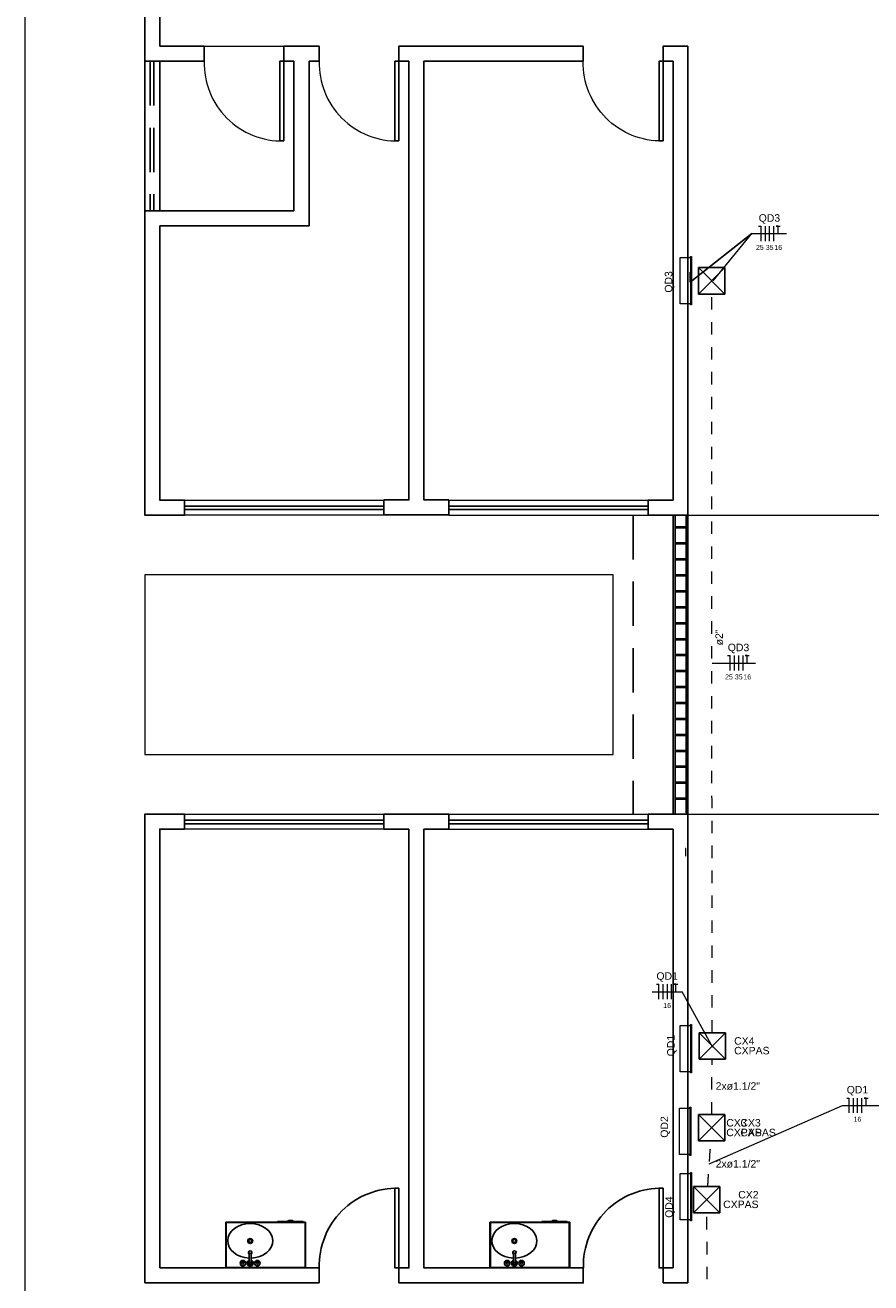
# Model space of a CAD drawing. Header units: millimetres. Extents: x -8 to 220, y -114 to 51.
# Tile 11 of 82: x 21 to 30, y -99 to -86. Entities that reach past the tile are written whole.
import ezdxf

# ---------------------------------------------------------------- set-up
doc = ezdxf.new("R2010")
doc.units = ezdxf.units.MM
doc.header["$MEASUREMENT"] = 0
doc.linetypes.add('HIDDEN', pattern=[0.9525, 0.635, -0.3175])
doc.linetypes.add('JIS_02_1.2', pattern=[0.25, 0.125, -0.125])
for name, color, linetype, lineweight in [('0.1', 1, 'Continuous', 9), ('02', 2, 'Continuous', 20), ('EL-Condutos', 4, 'Continuous', 5), ('EL-Fios (Fase 1)', 7, 'Continuous', 5), ('EL-Fios (Fase 2)', 7, 'Continuous', 5), ('EL-Fios (Fase 3)', 7, 'Continuous', 5), ('EL-Fios (Neutro)', 7, 'Continuous', 5), ('EL-Fios (Terra)', 7, 'Continuous', 5), ('EL-Quadro de distribuição', 7, 'Continuous', 5), ('EL-Textos conduto', 7, 'Continuous', 5), ('EL-Textos fios', 7, 'Continuous', 5), ('IFC-Caixa de passagem-Contorno', 44, 'Continuous', 5), ('Nível 1', 7, 'Continuous', 5), ('Textos', 7, 'Continuous', 5)]:
    doc.layers.add(name, color=color, linetype=linetype, lineweight=lineweight)
for name, color, linetype in [('1', 1, 'Continuous'), ('AR-SAN', 1, 'Continuous'), ('Arq-parede-alta', 5, 'Continuous'), ('MOBILARIO', 8, 'Continuous'), ('P-SIMBOL', 5, 'Continuous'), ('parede', 5, 'Continuous'), ('porta', 3, 'Continuous'), ('PROJEÇÃO', 6, 'HIDDEN')]:
    doc.layers.add(name, color=color, linetype=linetype)
doc.styles.add('Arial', font='arial.ttf')

msp = doc.modelspace()

# ---------------------------------------------------------------- linework, layer by layer
for p, q in [((28.479, -88.21), (27.863, -88.697)), ((27.863, -88.697), (27.863, -88.597))]:
    msp.add_line(p, q)
at = {"layer": '0.1', "color": 8}
msp.add_line((22.986, -86.331), (23.786, -86.331), dxfattribs=at)
for points in [[(21.19, -91.632), (21.19, -77.656)], [(27.74, -106.632), (21.19, -106.632), (21.19, -91.632)]]:
    msp.add_lwpolyline(points, dxfattribs=at)
msp.add_lwpolyline([(27.59, -87.281, -0.429311), (26.79, -86.481), (26.79, -86.481)], format="xyb", dxfattribs=at)
msp.add_lwpolyline([(22.39, -93.432), (27.09, -93.432), (27.09, -91.632), (22.39, -91.632)], close=True, dxfattribs=at)
for centre in [(23.766, -86.501), (24.92, -86.501)]:
    msp.add_arc(centre, 0.78, 178.5312, 271.4688, dxfattribs=at)
at = {"layer": '02', "color": 8}
for p, q in [((22.79, -90.882), (24.79, -90.882)), ((25.44, -90.882), (27.44, -90.882)), ((24.79, -91.032), (22.79, -91.032)), ((25.44, -91.032), (27.44, -91.032)), ((22.79, -94.032), (24.79, -94.032)), ((25.44, -94.032), (27.44, -94.032)), ((24.79, -94.182), (22.79, -94.182)), ((25.44, -94.182), (27.44, -94.182))]:
    msp.add_line(p, q, dxfattribs=at)
at = {"layer": '1', "color": 8}
for centre in [(24.92, -98.562), (27.57, -98.562)]:
    msp.add_arc(centre, 0.78, 88.5312, 181.4688, dxfattribs=at)
at = {"layer": 'AR-SAN'}
for p, q in [((23.722, -98.115), (23.722, -98.122)), ((23.819, -98.115), (23.722, -98.115)), ((23.829, -98.115), (23.819, -98.115)), ((23.872, -98.115), (23.829, -98.115)), ((23.882, -98.115), (23.872, -98.115)), ((23.979, -98.115), (23.882, -98.115)), ((23.979, -98.115), (23.979, -98.122)), ((26.372, -98.115), (26.372, -98.122)), ((26.469, -98.115), (26.372, -98.115)), ((26.479, -98.115), (26.469, -98.115)), ((26.522, -98.115), (26.479, -98.115)), ((26.532, -98.115), (26.522, -98.115)), ((26.629, -98.115), (26.532, -98.115)), ((26.629, -98.115), (26.629, -98.122)), ((24.003, -98.122), (23.203, -98.122)), ((23.203, -98.122), (23.203, -98.582)), ((23.998, -98.127), (23.208, -98.127)), ((23.208, -98.127), (23.208, -98.577)), ((23.998, -98.577), (23.998, -98.127)), ((24.003, -98.582), (24.003, -98.122)), ((26.653, -98.122), (25.853, -98.122)), ((25.853, -98.122), (25.853, -98.582)), ((26.648, -98.127), (25.858, -98.127)), ((25.858, -98.127), (25.858, -98.577)), ((26.648, -98.577), (26.648, -98.127)), ((26.653, -98.582), (26.653, -98.122)), ((23.203, -98.582), (24.003, -98.582)), ((23.208, -98.577), (23.998, -98.577)), ((25.853, -98.582), (26.653, -98.582)), ((25.858, -98.577), (26.648, -98.577))]:
    msp.add_line(p, q, dxfattribs=at)
for centre, radius, start, end in [((23.851, -98.159), 0.0542, 54.6502, 125.3498), ((23.851, -98.159), 0.0492, 63.956, 116.044), ((26.501, -98.159), 0.0542, 54.6502, 125.3498), ((26.501, -98.159), 0.0492, 63.956, 116.044)]:
    msp.add_arc(centre, radius, start, end, dxfattribs=at)
at = {"layer": 'Arq-parede-alta', "color": 8, "ltscale": 0.03}
for p, q in [((22.54, -86.331), (22.986, -86.331)), ((23.786, -86.331), (24.14, -86.331)), ((24.94, -86.331), (26.79, -86.331)), ((26.79, -86.481), (26.79, -86.331)), ((22.986, -86.481), (22.54, -86.481)), ((26.79, -86.481), (25.19, -86.481))]:
    msp.add_line(p, q, dxfattribs=at)
for points in [[(23.886, -87.981), (23.886, -86.481)], [(24.04, -88.131), (24.04, -86.481)]]:
    msp.add_lwpolyline(points, dxfattribs=at)
at = {"layer": 'EL-Condutos', "linetype": 'Continuous'}
msp.add_line((27.863, -88.63), (27.864, -88.631), dxfattribs=at)
at = {"layer": 'EL-Condutos', "linetype": 'JIS_02_1.2'}
for points in [[(28.083, -96.222), (28.083, -95.868), (28.082, -95.536), (28.082, -95.224), (28.082, -94.931), (28.081, -94.656), (28.081, -94.397), (28.081, -94.152), (28.081, -93.92), (28.08, -93.699), (28.08, -93.488), (28.08, -93.284), (28.08, -93.087), (28.08, -92.895), (28.08, -92.705), (28.079, -92.518), (28.079, -92.33), (28.079, -92.141), (28.079, -91.949), (28.079, -91.752), (28.079, -91.548), (28.079, -91.337), (28.079, -91.116), (28.079, -90.884), (28.079, -90.64), (28.079, -90.381), (28.079, -90.106), (28.079, -89.814), (28.079, -89.502), (28.079, -89.17), (28.079, -88.816)], [(28.079, -97.044), (28.079, -97.02), (28.079, -96.997), (28.079, -96.975), (28.079, -96.954), (28.079, -96.934), (28.079, -96.915), (28.079, -96.896), (28.079, -96.879), (28.079, -96.861), (28.079, -96.844), (28.079, -96.828), (28.079, -96.812), (28.079, -96.796), (28.079, -96.78), (28.079, -96.765), (28.08, -96.749), (28.08, -96.734), (28.08, -96.718), (28.08, -96.702), (28.08, -96.686), (28.08, -96.669), (28.08, -96.652), (28.08, -96.634), (28.081, -96.616), (28.081, -96.597), (28.081, -96.577), (28.081, -96.556), (28.081, -96.535), (28.082, -96.512), (28.082, -96.488)], [(28.038, -97.765), (28.039, -97.746), (28.041, -97.727), (28.042, -97.709), (28.043, -97.693), (28.044, -97.676), (28.045, -97.661), (28.046, -97.645), (28.047, -97.631), (28.048, -97.617), (28.049, -97.603), (28.05, -97.589), (28.051, -97.576), (28.052, -97.563), (28.053, -97.55), (28.054, -97.537), (28.055, -97.524), (28.056, -97.511), (28.057, -97.497), (28.058, -97.484), (28.059, -97.471), (28.059, -97.457), (28.06, -97.442), (28.061, -97.428), (28.063, -97.413), (28.064, -97.397), (28.065, -97.381), (28.066, -97.364), (28.067, -97.346), (28.068, -97.328), (28.07, -97.308)], [(28.055, -105.696), (28.053, -105.329), (28.052, -104.985), (28.051, -104.662), (28.05, -104.36), (28.049, -104.075), (28.048, -103.807), (28.048, -103.553), (28.047, -103.313), (28.046, -103.084), (28.045, -102.865), (28.045, -102.655), (28.044, -102.451), (28.043, -102.252), (28.043, -102.056), (28.042, -101.862), (28.041, -101.668), (28.041, -101.472), (28.04, -101.273), (28.039, -101.069), (28.039, -100.858), (28.038, -100.64), (28.037, -100.411), (28.036, -100.171), (28.036, -99.917), (28.035, -99.649), (28.034, -99.364), (28.033, -99.061), (28.032, -98.739), (28.031, -98.395), (28.029, -98.028)]]:
    msp.add_spline(points, degree=3, dxfattribs=at)
at = {"layer": 'EL-Fios (Fase 1)'}
for p, q in [((28.616, -88.285), (28.616, -88.135)), ((28.306, -92.592), (28.306, -92.442)), ((27.59, -95.887), (27.59, -95.737)), ((29.5, -97.028), (29.5, -96.878))]:
    msp.add_line(p, q, dxfattribs=at)
at = {"layer": 'EL-Fios (Fase 2)'}
for p, q in [((28.659, -88.285), (28.659, -88.135)), ((28.349, -92.592), (28.349, -92.442)), ((27.633, -95.887), (27.633, -95.737)), ((29.542, -97.028), (29.542, -96.878))]:
    msp.add_line(p, q, dxfattribs=at)
at = {"layer": 'EL-Fios (Fase 3)'}
for p, q in [((28.702, -88.285), (28.702, -88.135)), ((28.392, -92.592), (28.392, -92.442)), ((27.676, -95.887), (27.676, -95.737)), ((29.585, -97.028), (29.585, -96.878))]:
    msp.add_line(p, q, dxfattribs=at)
at = {"layer": 'EL-Fios (Neutro)'}
for p, q in [((28.549, -88.135), (28.574, -88.135)), ((28.574, -88.285), (28.574, -88.135)), ((28.238, -92.442), (28.263, -92.442)), ((28.263, -92.592), (28.263, -92.442)), ((27.523, -95.737), (27.548, -95.737)), ((27.548, -95.887), (27.548, -95.737)), ((29.432, -96.878), (29.457, -96.878)), ((29.457, -97.028), (29.457, -96.878))]:
    msp.add_line(p, q, dxfattribs=at)
at = {"layer": 'EL-Fios (Terra)'}
for points in [[(28.745, -88.21), (28.745, -88.135), (28.725, -88.135), (28.765, -88.135)], [(28.435, -92.517), (28.435, -92.442), (28.415, -92.442), (28.455, -92.442)], [(27.719, -95.812), (27.719, -95.737), (27.699, -95.737), (27.739, -95.737)], [(29.628, -96.953), (29.628, -96.878), (29.608, -96.878), (29.648, -96.878)]]:
    msp.add_lwpolyline(points, dxfattribs=at)
at = {"layer": 'EL-Quadro de distribuição'}
for p, q in [((27.762, -88.449), (27.864, -88.449)), ((27.762, -88.913), (27.762, -88.449)), ((27.864, -88.449), (27.864, -88.439)), ((27.864, -88.439), (27.874, -88.439)), ((27.864, -88.449), (27.864, -88.913)), ((27.874, -88.439), (27.874, -88.923)), ((27.864, -88.913), (27.762, -88.913)), ((27.864, -88.923), (27.864, -88.913)), ((27.874, -88.923), (27.864, -88.923)), ((27.762, -96.15), (27.864, -96.15)), ((27.762, -96.614), (27.762, -96.15)), ((27.864, -96.15), (27.864, -96.14)), ((27.864, -96.14), (27.874, -96.14)), ((27.864, -96.15), (27.864, -96.614)), ((27.874, -96.14), (27.874, -96.624)), ((27.864, -96.614), (27.762, -96.614)), ((27.864, -96.624), (27.864, -96.614)), ((27.874, -96.624), (27.864, -96.624)), ((27.756, -96.979), (27.858, -96.979)), ((27.756, -97.443), (27.756, -96.979)), ((27.858, -96.979), (27.858, -96.969)), ((27.858, -96.969), (27.868, -96.969)), ((27.858, -96.979), (27.858, -97.443)), ((27.868, -96.969), (27.868, -97.453)), ((27.858, -97.443), (27.756, -97.443)), ((27.858, -97.453), (27.858, -97.443)), ((27.868, -97.453), (27.858, -97.453)), ((27.762, -97.635), (27.864, -97.635)), ((27.762, -98.099), (27.762, -97.635)), ((27.864, -97.635), (27.864, -97.625)), ((27.864, -97.625), (27.874, -97.625)), ((27.864, -97.635), (27.864, -98.099)), ((27.874, -97.625), (27.874, -98.109)), ((27.864, -98.099), (27.762, -98.099)), ((27.864, -98.109), (27.864, -98.099)), ((27.874, -98.109), (27.864, -98.109))]:
    msp.add_line(p, q, dxfattribs=at)
at = {"layer": 'EL-Textos fios'}
for p, q in [((28.092, -88.682), (28.479, -88.21)), ((28.479, -88.21), (28.827, -88.21)), ((28.081, -92.517), (28.517, -92.517)), ((27.48, -95.812), (27.782, -95.812)), ((28.089, -96.371), (27.782, -95.812)), ((28.054, -97.537), (29.389, -96.953)), ((29.389, -96.953), (30.248, -96.953))]:
    msp.add_line(p, q, dxfattribs=at)
at = {"layer": 'IFC-Caixa de passagem-Contorno'}
for p, q in [((27.817, -94.376), (27.814, -94.376)), ((27.817, -94.454), (27.817, -94.376))]:
    msp.add_line(p, q, dxfattribs=at)
at = {"layer": 'MOBILARIO', "color": 1, "linetype": 'Continuous'}
for p, q in [((23.438, -98.444), (23.438, -98.517)), ((23.438, -98.444), (23.438, -98.517)), ((23.458, -98.517), (23.458, -98.444)), ((23.458, -98.517), (23.458, -98.444)), ((26.088, -98.444), (26.088, -98.517)), ((26.088, -98.444), (26.088, -98.517)), ((26.108, -98.517), (26.108, -98.444)), ((26.108, -98.517), (26.108, -98.444)), ((23.373, -98.524), (23.373, -98.519)), ((23.373, -98.524), (23.373, -98.519)), ((23.378, -98.524), (23.378, -98.519)), ((23.378, -98.524), (23.378, -98.519)), ((23.518, -98.524), (23.518, -98.519)), ((23.518, -98.524), (23.518, -98.519)), ((23.523, -98.524), (23.523, -98.519)), ((23.523, -98.524), (23.523, -98.519)), ((26.023, -98.524), (26.023, -98.519)), ((26.023, -98.524), (26.023, -98.519)), ((26.028, -98.524), (26.028, -98.519)), ((26.028, -98.524), (26.028, -98.519)), ((26.168, -98.524), (26.168, -98.519)), ((26.168, -98.524), (26.168, -98.519)), ((26.173, -98.524), (26.173, -98.519)), ((26.173, -98.524), (26.173, -98.519))]:
    msp.add_line(p, q, dxfattribs=at)
for centre, radius in [((23.448, -98.312), 0.025), ((23.448, -98.312), 0.015), ((26.098, -98.312), 0.025), ((26.098, -98.312), 0.015), ((23.375, -98.534), 0.0275), ((23.375, -98.534), 0.0275), ((23.375, -98.534), 0.01), ((23.375, -98.534), 0.01), ((23.375, -98.514), 0.00559), ((23.375, -98.514), 0.00559), ((23.448, -98.534), 0.01), ((23.448, -98.534), 0.01), ((23.52, -98.534), 0.0275), ((23.52, -98.534), 0.0275), ((23.52, -98.534), 0.01), ((23.52, -98.534), 0.01), ((23.52, -98.514), 0.00559), ((23.52, -98.514), 0.00559), ((26.025, -98.534), 0.0275), ((26.025, -98.534), 0.0275), ((26.025, -98.534), 0.01), ((26.025, -98.534), 0.01), ((26.025, -98.514), 0.00559), ((26.025, -98.514), 0.00559), ((26.098, -98.534), 0.01), ((26.098, -98.534), 0.01), ((26.17, -98.534), 0.0275), ((26.17, -98.534), 0.0275), ((26.17, -98.534), 0.01), ((26.17, -98.534), 0.01), ((26.17, -98.514), 0.00559), ((26.17, -98.514), 0.00559)]:
    msp.add_circle(centre, radius, dxfattribs=at)
for centre, radius, start, end in [((23.448, -98.429), 0.0175, 303.8654, 234.2033), ((23.448, -98.429), 0.0175, 303.8654, 234.2033), ((23.448, -98.444), 0.01, 0, 180), ((23.448, -98.444), 0.01, 0, 180), ((26.098, -98.429), 0.0175, 303.8654, 234.2033), ((26.098, -98.429), 0.0175, 303.8654, 234.2033), ((26.098, -98.444), 0.01, 0, 180), ((26.098, -98.444), 0.01, 0, 180), ((23.375, -98.534), 0.02, 105.2407, 164.2093), ((23.375, -98.534), 0.02, 105.2407, 164.2093), ((23.375, -98.534), 0.02, 16.4413, 74.0789), ((23.375, -98.534), 0.02, 16.4413, 74.0789), ((23.448, -98.534), 0.03, 109.6514, 70.3603), ((23.448, -98.534), 0.03, 109.6514, 70.3603), ((23.448, -98.534), 0.02, 120.3431, 59.7554), ((23.448, -98.534), 0.02, 120.3431, 59.7554), ((23.52, -98.534), 0.02, 106.12, 164.0884), ((23.52, -98.534), 0.02, 106.12, 164.0884), ((23.52, -98.534), 0.02, 16.2342, 73.9047), ((23.52, -98.534), 0.02, 16.2342, 73.9047), ((26.025, -98.534), 0.02, 105.2407, 164.2093), ((26.025, -98.534), 0.02, 105.2407, 164.2093), ((26.025, -98.534), 0.02, 16.4413, 74.0789), ((26.025, -98.534), 0.02, 16.4413, 74.0789), ((26.098, -98.534), 0.03, 109.6514, 70.3603), ((26.098, -98.534), 0.03, 109.6514, 70.3603), ((26.098, -98.534), 0.02, 120.3431, 59.7554), ((26.098, -98.534), 0.02, 120.3431, 59.7554), ((26.17, -98.534), 0.02, 106.12, 164.0884), ((26.17, -98.534), 0.02, 106.12, 164.0884), ((26.17, -98.534), 0.02, 16.2342, 73.9047), ((26.17, -98.534), 0.02, 16.2342, 73.9047)]:
    msp.add_arc(centre, radius, start, end, dxfattribs=at)
at = {"layer": 'MOBILARIO', "linetype": 'Continuous'}
for centre in [(23.448, -98.31), (26.098, -98.31)]:
    msp.add_ellipse(centre, major_axis=(-0.226, 0), ratio=0.76869, start_param=1.616237, end_param=7.810769, dxfattribs=at)
at = {"layer": 'Nível 1'}
for p, q in [((27.84, -91.032), (29.84, -91.032)), ((27.84, -94.032), (29.86, -94.032))]:
    msp.add_line(p, q, dxfattribs=at)
at = {"layer": 'P-SIMBOL'}
for p, q in [((27.946, -88.816), (27.946, -88.551)), ((28.211, -88.816), (27.946, -88.551)), ((27.946, -88.816), (28.211, -88.551)), ((28.211, -88.551), (27.946, -88.551)), ((28.211, -88.816), (28.211, -88.551)), ((28.211, -88.816), (27.946, -88.816)), ((27.951, -96.223), (28.216, -96.223)), ((27.951, -96.223), (27.951, -96.488)), ((27.951, -96.223), (28.216, -96.488)), ((28.216, -96.223), (27.951, -96.488)), ((28.216, -96.223), (28.216, -96.488)), ((27.951, -96.488), (28.216, -96.488)), ((27.946, -97.044), (28.211, -97.044)), ((27.946, -97.044), (27.946, -97.309)), ((27.946, -97.044), (28.211, -97.309)), ((28.211, -97.044), (27.946, -97.309)), ((28.211, -97.044), (28.211, -97.309)), ((27.946, -97.309), (28.211, -97.309)), ((27.896, -98.029), (27.896, -97.764)), ((28.161, -98.029), (27.896, -97.764)), ((27.896, -98.029), (28.161, -97.764)), ((28.161, -97.764), (27.896, -97.764)), ((28.161, -98.029), (28.161, -97.764)), ((28.161, -98.029), (27.896, -98.029))]:
    msp.add_line(p, q, dxfattribs=at)
at = {"layer": 'parede', "color": 8}
for p, q in [((22.54, -86.331), (22.986, -86.331)), ((22.986, -86.481), (22.986, -86.331)), ((23.786, -86.331), (24.14, -86.331)), ((23.786, -86.481), (23.786, -86.331)), ((24.14, -86.481), (24.14, -86.331)), ((24.94, -86.481), (24.94, -86.331)), ((27.84, -86.331), (27.84, -91.032)), ((22.986, -86.481), (22.39, -86.481)), ((23.886, -86.481), (23.786, -86.481)), ((24.14, -86.481), (24.04, -86.481)), ((25.04, -86.481), (24.94, -86.481)), ((27.84, -90.882), (27.84, -86.481)), ((23.886, -87.981), (22.39, -87.981)), ((24.04, -88.131), (22.54, -88.131)), ((25.44, -90.881), (25.44, -91.032)), ((27.44, -90.882), (27.44, -91.032)), ((27.44, -91.032), (27.84, -91.032)), ((27.71, -91.032), (27.71, -94.032)), ((27.82, -91.032), (27.82, -94.032)), ((27.82, -91.152), (27.71, -91.152)), ((27.82, -91.162), (27.71, -91.162)), ((27.82, -91.312), (27.71, -91.312)), ((27.82, -91.322), (27.71, -91.322)), ((27.82, -91.472), (27.71, -91.472)), ((27.82, -91.482), (27.71, -91.482)), ((27.82, -91.632), (27.71, -91.632)), ((27.82, -91.642), (27.71, -91.642)), ((27.82, -91.792), (27.71, -91.792)), ((27.82, -91.802), (27.71, -91.802)), ((27.82, -91.952), (27.71, -91.952)), ((27.82, -91.962), (27.71, -91.962)), ((27.82, -92.112), (27.71, -92.112)), ((27.82, -92.122), (27.71, -92.122)), ((27.82, -92.272), (27.71, -92.272)), ((27.82, -92.282), (27.71, -92.282)), ((27.82, -92.432), (27.71, -92.432)), ((27.82, -92.442), (27.71, -92.442)), ((27.82, -92.592), (27.71, -92.592)), ((27.82, -92.602), (27.71, -92.602)), ((27.82, -92.752), (27.71, -92.752)), ((27.82, -92.762), (27.71, -92.762)), ((27.82, -92.912), (27.71, -92.912)), ((27.82, -92.922), (27.71, -92.922)), ((27.82, -93.072), (27.71, -93.072)), ((27.82, -93.082), (27.71, -93.082)), ((27.82, -93.232), (27.71, -93.232)), ((27.82, -93.242), (27.71, -93.242)), ((27.82, -93.392), (27.71, -93.392)), ((27.82, -93.402), (27.71, -93.402)), ((27.82, -93.552), (27.71, -93.552)), ((27.82, -93.562), (27.71, -93.562)), ((27.82, -93.712), (27.71, -93.712)), ((27.82, -93.722), (27.71, -93.722)), ((27.82, -93.872), (27.71, -93.872)), ((27.82, -93.882), (27.71, -93.882)), ((27.84, -94.032), (27.44, -94.032)), ((27.44, -94.032), (27.44, -94.182)), ((27.84, -94.032), (27.84, -98.732)), ((27.44, -94.182), (27.69, -94.182)), ((27.69, -94.182), (27.69, -98.582)), ((22.54, -98.582), (24.14, -98.582)), ((24.14, -98.582), (24.14, -98.732)), ((27.59, -98.732), (27.59, -98.582)), ((27.59, -98.582), (27.69, -98.582)), ((24.14, -98.732), (22.39, -98.732)), ((27.84, -98.732), (27.59, -98.732))]:
    msp.add_line(p, q, dxfattribs=at)
for points in [[(22.39, -85.231), (22.39, -86.481)], [(22.54, -86.331), (22.54, -85.231)], [(27.69, -86.481), (27.59, -86.481), (27.59, -86.331), (27.84, -86.331)], [(25.44, -91.031), (24.79, -91.031), (24.79, -90.881), (25.04, -90.881), (25.04, -86.481)], [(25.19, -86.481), (25.19, -90.881), (25.44, -90.881)], [(27.69, -86.481), (27.69, -90.882), (27.44, -90.882)], [(22.39, -87.981), (22.39, -91.032), (22.79, -91.032), (22.79, -90.882), (22.54, -90.882), (22.54, -88.131)], [(22.54, -98.582), (22.54, -94.182), (22.79, -94.182), (22.79, -94.032), (22.39, -94.032), (22.39, -98.732)], [(25.19, -94.182), (25.44, -94.182), (25.44, -94.032), (24.79, -94.032), (24.79, -94.182), (25.04, -94.182)], [(25.04, -94.182), (25.04, -98.582), (24.94, -98.582), (24.94, -98.732), (26.79, -98.732), (26.79, -98.582), (25.19, -98.582), (25.19, -94.182)]]:
    msp.add_lwpolyline(points, dxfattribs=at)
at = {"layer": 'porta', "color": 8}
for p, q in [((22.39, -86.481), (22.39, -87.981)), ((22.54, -86.481), (22.54, -87.981)), ((22.79, -90.942), (24.79, -90.942)), ((22.79, -90.977), (24.79, -90.977)), ((25.44, -90.942), (27.44, -90.942)), ((25.44, -90.977), (27.44, -90.977)), ((27.69, -91.032), (27.69, -94.032)), ((27.84, -91.032), (27.84, -94.032)), ((22.79, -94.092), (24.79, -94.092)), ((22.79, -94.127), (24.79, -94.127)), ((25.44, -94.092), (27.44, -94.092)), ((25.44, -94.127), (27.44, -94.127))]:
    msp.add_line(p, q, dxfattribs=at)
for points in [[(23.786, -87.281), (23.786, -86.481), (23.746, -86.481), (23.746, -87.281)], [(24.94, -87.281), (24.94, -86.481), (24.9, -86.481), (24.9, -87.281)], [(27.59, -87.281), (27.59, -86.481), (27.55, -86.481), (27.55, -87.281)], [(24.94, -97.782), (24.94, -98.582), (24.9, -98.582), (24.9, -97.782)], [(27.59, -97.782), (27.59, -98.582), (27.55, -98.582), (27.55, -97.782)]]:
    msp.add_lwpolyline(points, close=True, dxfattribs=at)
at = {"layer": 'PROJEÇÃO', "color": 8, "ltscale": 0.7}
for p, q in [((22.445, -86.481), (22.445, -87.981)), ((22.48, -86.481), (22.48, -87.981))]:
    msp.add_line(p, q, dxfattribs=at)
msp.add_lwpolyline([(27.29, -91.032), (27.29, -94.032)], dxfattribs=at)

# ---------------------------------------------------------------- texts
at = {"layer": 'EL-Textos conduto', "char_height": 0.075, "attachment_point": 8, "line_spacing_factor": 0.6, "style": 'Arial'}
for s, insert, width, rotation in [('ø2"', (28.192, -92.259), 0.31898, 90.0002), ('2xø1.1/2"', (28.34, -96.797), 0.88971, 0.0002), ('2xø1.1/2"', (28.34, -97.577), 0.88971, 0.0002)]:
    msp.add_mtext(s, dxfattribs=dict(at, insert=insert, width=width, rotation=rotation))
at = {"layer": 'EL-Textos fios', "attachment_point": 8, "line_spacing_factor": 0.6, "style": 'Arial'}
for s, insert, char_height, width in [('QD3', (28.657, -88.111), 0.075, 0.43091), ('25', (28.561, -88.374), 0.05, 0.15534), ('35', (28.659, -88.374), 0.05, 0.15534), ('16', (28.745, -88.374), 0.05, 0.15534), ('QD3', (28.347, -92.418), 0.075, 0.43091), ('25', (28.251, -92.681), 0.05, 0.15534), ('35', (28.349, -92.681), 0.05, 0.15534), ('16', (28.435, -92.681), 0.05, 0.15534), ('QD1', (27.631, -95.713), 0.075, 0.43091), ('16', (27.631, -95.976), 0.05, 0.15534), ('QD1', (29.54, -96.853), 0.075, 0.43091), ('16', (29.54, -97.117), 0.05, 0.15534)]:
    msp.add_mtext(s, dxfattribs=dict(at, insert=insert, char_height=char_height, width=width))
at = {"layer": 'Textos', "char_height": 0.075, "width": 0.43091, "attachment_point": 7, "rotation": 90, "line_spacing_factor": 0.6, "style": 'Arial'}
for s, insert in [('QD3', (27.703, -88.802)), ('QD1', (27.726, -96.46)), ('QD2', (27.661, -97.276)), ('QD4', (27.708, -98.08))]:
    msp.add_mtext(s, dxfattribs=dict(at, insert=insert))
at = {"layer": 'Textos', "char_height": 0.075, "line_spacing_factor": 0.6, "style": 'Arial'}
for s, insert, width, attachment_point in [('CX4', (28.303, -96.344), 0.4077, 7), ('CXPAS', (28.303, -96.441), 0.71067, 7), ('CX3', (28.224, -97.165), 0.4077, 7), ('CX3', (28.366, -97.165), 0.4077, 7), ('CXPAS', (28.224, -97.262), 0.71067, 7), ('CXPAS', (28.366, -97.263), 0.71067, 7), ('CX2', (28.548, -97.886), 0.4077, 9), ('CXPAS', (28.548, -97.983), 0.71067, 9)]:
    msp.add_mtext(s, dxfattribs=dict(at, insert=insert, width=width, attachment_point=attachment_point))

doc.saveas('drawing.dxf')
